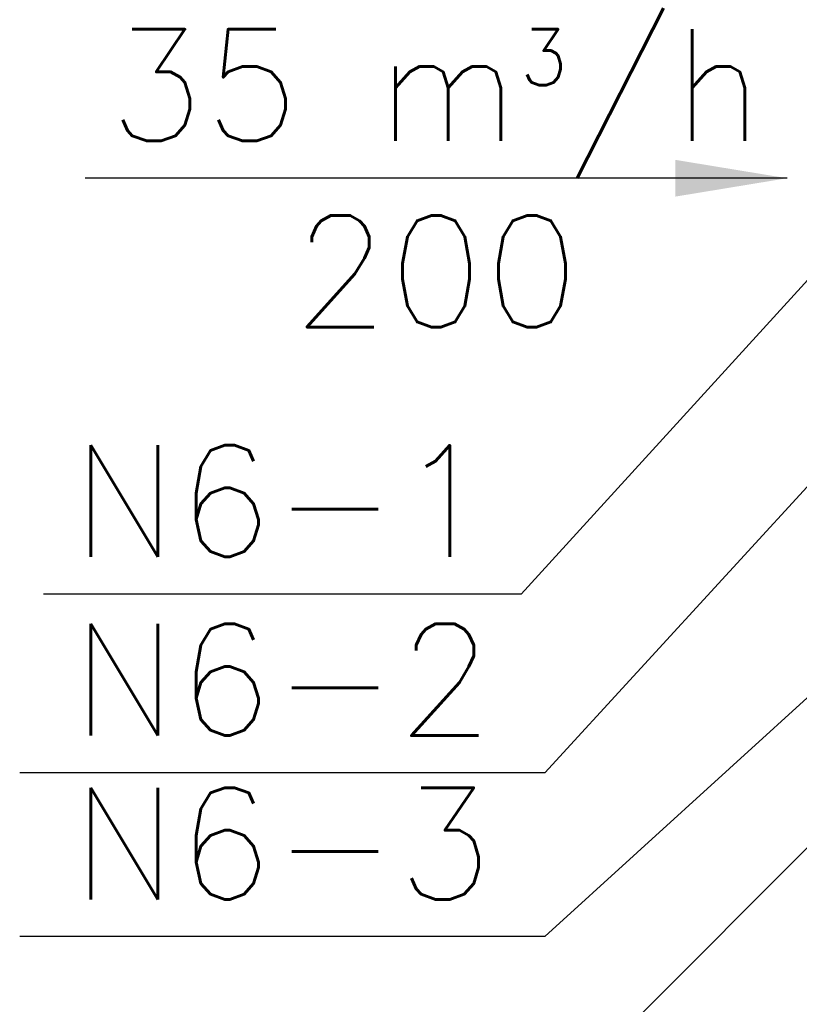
# Model space of a CAD drawing. Header units: millimetres. Extents: x -8078 to 241103, y -4319 to 602442.
# Tile 118 of 148: x 78987 to 80035, y 285629 to 286952. Entities that reach past the tile are written whole.
import ezdxf

# ---------------------------------------------------------------- set-up
doc = ezdxf.new("R2010")
doc.units = ezdxf.units.MM
doc.header["$MEASUREMENT"] = 0
doc.layers.add('FLUID-N6-150-NUM', color=7, linetype='Continuous')
doc.styles.add('FDBES', font='simplex.shx')
doc.dimstyles.new('FDBES', dxfattribs={"dimscale": 50, "dimtxt": 4, "dimasz": 2.5, "dimexe": 0.8, "dimexo": 2, "dimgap": 1, "dimtad": 1, "dimdsep": 46, "dimtxsty": 'FDBES', "dimcen": 2.5, "dimclrd": 4, "dimclre": 5, "dimadec": 0, "dimazin": 0, "dimtfac": 1, "dimtmove": 0, "dimatfit": 3, "dimfxl": 1, "dimarcsym": 0})

# ---------------------------------------------------------------- blocks, each defined once
blk = doc.blocks.new('*U56325')
at = {"color": 7, "lineweight": -2}
blk.add_line((-509.5, -558.6), (-1150.9, -558.6), dxfattribs=at)
at = {"color": 0, "lineweight": -2, "insert": (-830.2, -558.6), "char_height": 150, "attachment_point": 5, "style": 'FDBES'}
blk.add_mtext('N6-1\\P ', dxfattribs=at)
at = {"color": 7, "lineweight": -2}
blk.add_leader([(0, 0), (-509.5, -558.6)], dimstyle='FDBES', override={"dimscale": 37.5, "dimclrd": 7, "dimclre": 7}, dxfattribs=at)
blk = doc.blocks.new('*U56326')
at = {"color": 7, "lineweight": -2}
blk.add_line((-732.3, -798.6), (-1438, -798.6), dxfattribs=at)
at = {"color": 0, "lineweight": -2, "insert": (-1085.2, -798.6), "char_height": 150, "attachment_point": 5, "style": 'FDBES'}
blk.add_mtext('N6-2\\P ', dxfattribs=at)
at = {"color": 7, "lineweight": -2}
blk.add_leader([(0, 0), (-732.3, -798.6)], dimstyle='FDBES', override={"dimscale": 37.5, "dimclrd": 7, "dimclre": 7}, dxfattribs=at)
blk = doc.blocks.new('*U56327')
at = {"color": 7, "lineweight": -2}
blk.add_line((-1118.3, -1018.6), (-1824, -1018.6), dxfattribs=at)
at = {"color": 0, "lineweight": -2, "insert": (-1471.2, -1018.6), "char_height": 150, "attachment_point": 5, "style": 'FDBES'}
blk.add_mtext('N6-3\\P ', dxfattribs=at)
at = {"color": 7, "lineweight": -2}
blk.add_leader([(0, 0), (-1118.3, -1018.6)], dimstyle='FDBES', override={"dimscale": 37.5, "dimclrd": 7, "dimclre": 7}, dxfattribs=at)
blk = doc.blocks.new('*U56328')
at = {"color": 7, "lineweight": -2}
blk.add_leader([(0, 0), (-1245.7, -1248.6)], dimstyle='FDBES', override={"dimscale": 37.5, "dimclrd": 7, "dimclre": 7}, dxfattribs=at)

msp = doc.modelspace()

# ---------------------------------------------------------------- block references
at = {"layer": 'FLUID-N6-150-NUM', "linetype": 'ByBlock', "lineweight": -2}
for name, p in [('*U56328', (80942.2, 286738.6, 1384)), ('*U56326', (80425.2, 286738.6, 1384)), ('*U56327', (80811.2, 286738.6, 1384)), ('*U56325', (80170.2, 286738.6, 1384))]:
    msp.add_blockref(name, p, dxfattribs=at)

# ---------------------------------------------------------------- texts
at = {"color": 7, "lineweight": -2, "insert": (79546.7, 286738.6, 1384), "char_height": 150, "attachment_point": 5, "style": 'FDBES'}
msp.add_mtext('35 m{\\A2;\\H0.5x;3}/h\\P200', dxfattribs=at)

# ---------------------------------------------------------------- leaders
at = {"color": 5, "lineweight": -2}
msp.add_leader([(80018.2, 286738.6, 1384), (79075.3, 286738.6, 1384)], dimstyle='FDBES', override={"dimscale": 60, "dimclrd": 5}, dxfattribs=at)

doc.saveas('drawing.dxf')
